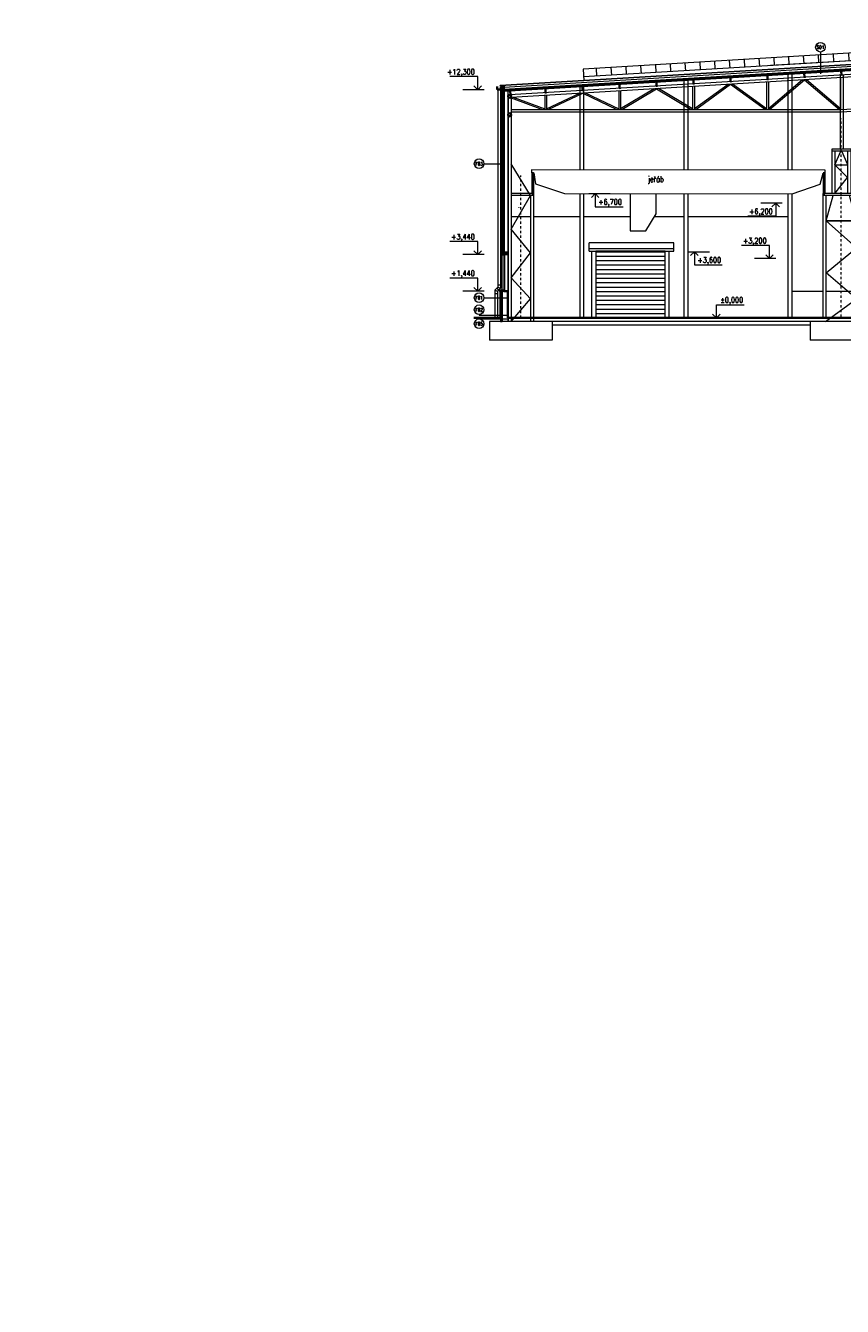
# Model space of a CAD drawing. Header units: millimetres. Extents: x -485339 to 350584, y -1189936 to 0.
# Tile 60 of 256: x -480997 to -436905, y -1050030 to -980873. Entities that reach past the tile are written whole.
import ezdxf
from ezdxf.enums import TextEntityAlignment as Align

# ---------------------------------------------------------------- set-up
doc = ezdxf.new("R2010")
doc.units = ezdxf.units.MM
doc.header["$LTSCALE"] = 10
for name, pattern in [('DASHDOT', [25.4, 12.7, -6.35, 0, -6.35]), ('DASHED', [19.05, 12.7, -6.35]), ('ČÁRKOVANÁ', [19.05, 12.7, -6.35])]:
    doc.linetypes.add(name, pattern=pattern)
for name, color, linetype, lineweight in [('N_dveře', 10, 'Continuous', 18), ('N_okna', 10, 'Continuous', 18), ('N_okna_konst_prof', 10, 'Continuous', 18), ('N_popis', 10, 'Continuous', 18), ('N_čáry_obrys', 10, 'Continuous', 35), ('N_čáry_obv.plášt', 212, 'Continuous', 18), ('N_čáry_obv.plášt_obrys', 212, 'Continuous', 35), ('N_čáry_plné', 10, 'Continuous', 18), ('N_čáry_pod', 10, 'ČÁRKOVANÁ', 18), ('St_kóty_výškové', 132, 'Continuous', 18), ('St_sloupy_opláštění_pohled', 25, 'ČÁRKOVANÁ', 18), ('St_čáry_obrys', 5, 'Continuous', 35), ('St_čáry_plné', 250, 'Continuous', 18), ('St_šrafy', 250, 'Continuous', 18)]:
    doc.layers.add(name, color=color, linetype=linetype, lineweight=lineweight)
doc.styles.add('ROMANS', font='romans.shx', dxfattribs={"width": 0.8})
doc.styles.get("Standard").update_dxf_attribs({"font": 'simplex.shx', "width": 0.8})
doc.linetypes.add('IZOLACE', pattern='A,0.0001,-0.1,[134,ltypeshp.shx,S=0.1,R=0,X=-0.1,Y=0],-0.2,[134,ltypeshp.shx,S=0.1,R=180,X=0.1,Y=0],-0.1', length=0.4001)
doc.linetypes.add('ZIGZAG', pattern='A,0.00254,-5.08,[131,ltypeshp.shx,S=5.08,R=0,X=-5.08,Y=0],-10.16,[131,ltypeshp.shx,S=5.08,R=180,X=5.08,Y=0],-5.08', length=20.32254)

# ---------------------------------------------------------------- blocks, each defined once
blk = doc.blocks.new('G$C17CABAA1')
at = {"layer": 'St_čáry_obrys', "color": 0}
for points in [[(-45, 0), (45, 0)], [(0, 0), (0, -180)], [(-45, -180), (45, -180)]]:
    blk.add_lwpolyline(points, dxfattribs=at)
blk = doc.blocks.new('G$C14EDF750')
at = {"layer": 'St_čáry_plné'}
for points in [[(-69, 13085), (-69, 9110)], [(-69, 13085), (-69, 9110)], [(-69, 13085), (-69, 9110)], [(101, 13085), (101, 9110)], [(101, 13085), (101, 9110)], [(101, 13085), (101, 9110)], [(-519, 9110), (-519, 6710)], [(511, 9110), (-519, 9110)], [(511, 9010), (-519, 9010)], [(-349, 9010), (-349, 6710)], [(-349, 8265), (-32, 9010)], [(349, 8265), (32, 9010)], [(341, 9010), (341, 6710)], [(511, 9110), (511, 6710)], [(-349, 6710), (341, 7588), (-349, 8265), (341, 8265)], [(985, 6710), (-985, 6710)], [(985, 6610), (-985, 6610)], [(-852, -200), (815, 1030), (-815, 2441), (815, 3780), (-815, 5235), (815, 5235), (443, 6610)], [(815, 5235), (-815, 5235), (-443, 6610)]]:
    blk.add_lwpolyline(points, dxfattribs=at)
at = {"layer": 'St_šrafy', "linetype": 'DASHDOT'}
blk.add_lwpolyline([(0, 0), (0, 61), (0, 10767)], dxfattribs=at)
at = {"layer": 'St_šrafy'}
for points in [[(-985, 0), (-985, 61), (-985, 6710)], [(-815, 0), (-815, 61), (-815, 6610)], [(815, 0), (815, 61), (815, 6610)], [(985, 0), (985, 61), (985, 6710)]]:
    blk.add_lwpolyline(points, dxfattribs=at)
blk = doc.blocks.new('G$CB422E4FE')
at = {"layer": 'St_čáry_obrys'}
for points in [[(50, 0), (-50, 0)], [(0, -1111), (0, 0)], [(50, -1111), (-50, -1111)]]:
    blk.add_lwpolyline(points, dxfattribs=at)
blk = doc.blocks.new('G$C72A7297D')
at = {"layer": 'N_dveře'}
h = blk.add_hatch(dxfattribs=at)
h.set_pattern_fill('ANSI31', color=256, scale=75, angle=135)
h.set_pattern_definition([(180, (247650, 972638.54), (-3e-14, -238.125), [])])
h.paths.add_polyline_path([(3950, 3600), (200, 3600), (200, 0), (3950, 0)])
blk.add_line((-150, 3750), (4425, 3750), dxfattribs=at)
at = {"layer": 'N_dveře', "linetype": 'Continuous'}
blk.add_line((-150, 3600), (4425, 3600), dxfattribs=at)
at = {"layer": 'N_dveře'}
for points in [[(4425, 3600), (4425, 4050), (-150, 4050)], [(-150, 3600), (-150, 4050)], [(0, 0), (0, 3600)], [(4150, 3600), (4150, 0)]]:
    blk.add_lwpolyline(points, dxfattribs=at)
blk.add_lwpolyline([(200, 0), (3950, 0), (3950, 3600), (200, 3600)], close=True, dxfattribs=at)
blk = doc.blocks.new('*U7323')
at = {"color": 0, "linetype": 'ByBlock', "lineweight": -2}
blk.add_line((3, 0), (-7, 0), dxfattribs=at)
for points in [[(0, 0), (0, 6.12), (0, 6.12), (-13, 6.12)], [(1.75, 1.75), (0, 0), (-1.75, 1.75)]]:
    blk.add_lwpolyline(points, dxfattribs=at)
at = {"color": 0, "linetype": 'ByBlock', "lineweight": -2, "style": 'ROMANS', "width": 0.8}
for tag, p in [('VYSKA', (-3.45, 9.63)), ('POPIS_001', (-12.5, 5.12))]:
    blk.add_attdef(tag, text='', height=2.5, dxfattribs=at).set_placement(p, align=Align.TOP_RIGHT)
blk = doc.blocks.new('*U7322')
at = {"color": 0, "linetype": 'ByBlock', "lineweight": -2}
blk.add_line((3, 0), (-7, 0), dxfattribs=at)
for points in [[(0, 0), (0, -6.12), (0, -6.12), (-13, -6.12)], [(1.75, -1.75), (0, 0), (-1.75, -1.75)]]:
    blk.add_lwpolyline(points, dxfattribs=at)
at = {"color": 0, "linetype": 'ByBlock', "lineweight": -2, "style": 'ROMANS', "width": 0.8}
for tag, p in [('VYSKA', (-3.45, -2.62)), ('POPIS_001', (-12.5, -7.13))]:
    blk.add_attdef(tag, text='', height=2.5, dxfattribs=at).set_placement(p, align=Align.TOP_RIGHT)
blk = doc.blocks.new('*U7324')
at = {"color": 0, "linetype": 'ByBlock', "lineweight": -2}
blk.add_line((-3, 0), (7, 0), dxfattribs=at)
for points in [[(0, 0), (0, 6.12), (0, 6.12), (13, 6.12)], [(-1.75, 1.75), (0, 0), (1.75, 1.75)]]:
    blk.add_lwpolyline(points, dxfattribs=at)
at = {"color": 0, "linetype": 'ByBlock', "lineweight": -2, "style": 'ROMANS', "width": 0.8}
blk.add_attdef('VYSKA', text='', height=2.5, dxfattribs=at).set_placement((12.5, 9.62), align=Align.TOP_RIGHT)
blk.add_attdef('POPIS_001', text='', height=2.5, dxfattribs=at).set_placement((12.5, 5.12), align=Align.TOP_LEFT)
blk = doc.blocks.new('G$C395F6FAC')
at = {"layer": 'N_okna'}
for points in [[(0, 0), (50, 0), (50, 2000), (0, 2000)], [(0, 1950), (50, 1950), (50, 2000), (0, 2000)], [(0, 0), (50, 0), (50, 50), (0, 50)], [(0, 0), (50, 0), (50, 0), (0, 0)]]:
    blk.add_lwpolyline(points, close=True, dxfattribs=at)
blk = doc.blocks.new('*U7326')
at = {"color": 0, "linetype": 'ByBlock', "lineweight": -2}
blk.add_line((3, 0), (-7, 0), dxfattribs=at)
for points in [[(0, 0), (0, -6.12), (0, -6.12), (-13, -6.12)], [(1.75, -1.75), (0, 0), (-1.75, -1.75)]]:
    blk.add_lwpolyline(points, dxfattribs=at)
at = {"color": 0, "linetype": 'ByBlock', "lineweight": -2, "style": 'ROMANS', "width": 0.8}
for tag, p in [('VYSKA', (-3.45, -2.62)), ('POPIS_001', (-12.5, -7.12))]:
    blk.add_attdef(tag, text='', height=2.5, dxfattribs=at).set_placement(p, align=Align.TOP_RIGHT)
blk = doc.blocks.new('*U7330')
at = {"color": 0, "linetype": 'ByBlock', "lineweight": -2}
blk.add_line((-3, 0), (7, 0), dxfattribs=at)
for points in [[(0, 0), (0, 6.12), (0, 6.12), (13, 6.12)], [(-1.75, 1.75), (0, 0), (1.75, 1.75)]]:
    blk.add_lwpolyline(points, dxfattribs=at)
at = {"color": 0, "linetype": 'ByBlock', "lineweight": -2, "style": 'ROMANS', "width": 0.8}
blk.add_attdef('VYSKA', text='', height=2.5, dxfattribs=at).set_placement((12.5, 9.63), align=Align.TOP_RIGHT)
blk.add_attdef('POPIS_001', text='', height=2.5, dxfattribs=at).set_placement((12.5, 5.13), align=Align.TOP_LEFT)
blk = doc.blocks.new('*U7331')
at = {"color": 0, "linetype": 'ByBlock', "lineweight": -2}
blk.add_line((-3, 0), (7, 0), dxfattribs=at)
for points in [[(-1.75, -1.75), (0, 0), (1.75, -1.75)], [(0, 0), (0, -6.12), (0, -6.12), (13, -6.12)]]:
    blk.add_lwpolyline(points, dxfattribs=at)
at = {"color": 0, "linetype": 'ByBlock', "lineweight": -2, "style": 'ROMANS', "width": 0.8}
blk.add_attdef('VYSKA', text='', height=2.5, dxfattribs=at).set_placement((12.5, -2.62), align=Align.TOP_RIGHT)
blk.add_attdef('POPIS_001', text='', height=2.5, dxfattribs=at).set_placement((12.5, -7.12), align=Align.TOP_LEFT)
blk = doc.blocks.new('G$C5891B03A')
at = {"layer": 'N_okna'}
for p, q in [((-10000, -182), (-25908, -1138)), ((-14018, -423), (-13993, -839))]:
    blk.add_line(p, q, dxfattribs=at)
for points in [[(0, 0), (-25883, -1552)], [(0, 419), (-10000, -182)], [(-6672, 18), (-6649, -400)], [(-5853, 67), (-5830, -350)], [(-5035, 117), (-5012, -301)], [(-4216, 166), (-4193, -252)], [(-3398, 215), (-3375, -203)], [(-2579, 264), (-2556, -154)], [(-1761, 313), (-1738, -104)], [(-942, 363), (-919, -55)], [(-124, 412), (-101, -6)], [(0, 419), (9946, -179)], [(0, 0), (9924, -597)], [(124, 412), (101, -6)], [(942, 363), (919, -55)], [(1761, 313), (1738, -104)], [(2579, 264), (2556, -154)], [(3398, 215), (3375, -203)], [(4216, 166), (4193, -252)], [(5035, 117), (5012, -301)], [(5853, 67), (5830, -350)], [(6672, 18), (6649, -400)], [(-18011, -663), (-17986, -1078)], [(-17212, -615), (-17187, -1030)], [(-16414, -567), (-16389, -983)], [(-9924, -594), (-15792, -947)], [(-15615, -519), (-15590, -935)], [(-14817, -471), (-14792, -887)], [(-13220, -375), (-13198, -767)], [(-12401, -326), (-12379, -727)], [(-11583, -277), (-11561, -677)], [(-10764, -228), (-10742, -637)], [(-9946, -179), (-9913, -794)], [(-9127, -129), (-9104, -547)], [(-8309, -80), (-8286, -498)], [(-7490, -31), (-7467, -449)], [(7490, -31), (7467, -449)], [(8309, -80), (8286, -498)], [(9127, -129), (9104, -547)], [(9946, -179), (9916, -743)], [(9946, -179), (9923, -596)], [(-25908, -1138), (-25871, -1753)], [(-25198, -1095), (-25173, -1510)], [(-24399, -1047), (-24374, -1462)], [(-23601, -999), (-23576, -1414)], [(-22802, -951), (-22777, -1366)], [(-22004, -903), (-21979, -1318)], [(-21205, -855), (-21180, -1270)], [(-20407, -807), (-20382, -1222)], [(-19608, -759), (-19583, -1174)], [(-18809, -711), (-18785, -1126)]]:
    blk.add_lwpolyline(points, dxfattribs=at)

msp = doc.modelspace()

# ---------------------------------------------------------------- hatches: boundary and pattern name
at = {"layer": 'N_čáry_obv.plášt'}
h = msp.add_hatch(dxfattribs=at)
h.set_pattern_fill('HONEY', color=256, scale=20)
h.set_pattern_definition([(0, (0, -24016.95), (95.25, 54.992613), [63.5, -127]), (120, (0, -24016.95), (-95.2499998, 54.9926133), [63.5, -127]), (60, (0, -24016.95), (2e-07, 109.9852262), [-127, 63.5])])
h.paths.add_polyline_path([(-455272.8, -996655.5), (-455272.8, -996355.5), (-455322.8, -996355.5), (-455352.8, -996355.5), (-455352.8, -996655.5), (-455352.8, -996855.5), (-455272.8, -996855.5)])

# ---------------------------------------------------------------- linework, layer by layer
at = {"layer": 'N_okna_konst_prof', "lineweight": 35}
msp.add_lwpolyline([(-455182.8, -993215.5), (-454972.8, -993215.5), (-454972.8, -993115.5), (-455182.8, -993115.5)], close=True, dxfattribs=at)
at = {"layer": 'N_okna_konst_prof'}
for points in [[(-455182.8, -993115.5), (-454972.8, -993215.5)], [(-454972.8, -993115.5), (-455182.8, -993215.5)]]:
    msp.add_lwpolyline(points, dxfattribs=at)
at = {"layer": 'N_popis'}
for points in [[(-438088.6, -982298.4), (-438088.6, -983482.4)], [(-456255.6, -988329.9), (-455182.4, -988330)], [(-456255.6, -995565.6), (-454972.8, -995565.6)], [(-456515.5, -996475.5), (-456515.5, -996499.3), (-454972.8, -996499.3)], [(-456532.4, -996712.6), (-454972.8, -996712.6)]]:
    msp.add_lwpolyline(points, dxfattribs=at)
at = {"layer": 'N_popis', "ltscale": 2}
msp.add_lwpolyline([(-455377.7, -984130.3), (-455377.7, -984110.3)], dxfattribs=at)
at = {"layer": 'N_popis'}
for centre in [(-438088.6, -982038.5), (-456515.5, -988329.9), (-456515.5, -995565.6), (-456515.5, -996215.6), (-456515.5, -996972)]:
    msp.add_circle(centre, 259.9, dxfattribs=at)
at = {"layer": 'N_čáry_obrys'}
msp.add_line((-455352.8, -996655.5), (-455352.8, -995178.8), dxfattribs=at)
for points in [[(-424993.9, -982574.3), (-455182, -984389)], [(-455338.9, -984166.4), (-455338.9, -984316.4), (-455538.9, -984316.4), (-455538.9, -984166.4)], [(-455186.8, -995147.9), (-455186.8, -995178.8), (-455378.7, -995178.8), (-455392.9, -995222.4), (-455370.8, -995209.4)]]:
    msp.add_lwpolyline(points, dxfattribs=at)
at = {"layer": 'N_čáry_obv.plášt', "linetype": 'IZOLACE', "ltscale": 8}
msp.add_line((-455312.8, -996355.5), (-455312.8, -995215.5), dxfattribs=at)
at = {"layer": 'N_čáry_obv.plášt', "linetype": 'ZIGZAG', "ltscale": 0.8}
msp.add_lwpolyline([(-455232.8, -984121.6), (-455232.8, -993240.5)], dxfattribs=at)
at = {"layer": 'N_čáry_obv.plášt'}
for points in [[(-455282.8, -993240.5), (-455282.8, -995208.8)], [(-455272.8, -995215.5), (-455352.8, -995215.5)]]:
    msp.add_lwpolyline(points, dxfattribs=at)
at = {"layer": 'N_čáry_obv.plášt', "linetype": 'IZOLACE', "ltscale": 3}
msp.add_lwpolyline([(-455182.8, -995197.4), (-455352.8, -995197.4)], dxfattribs=at)
at = {"layer": 'N_čáry_obv.plášt'}
msp.add_lwpolyline([(-455272.8, -996855.5), (-455272.8, -996655.5), (-455272.8, -996355.5), (-455322.8, -996355.5), (-455352.8, -996355.5), (-455352.8, -996655.5), (-455352.8, -996855.5)], close=True, dxfattribs=at)
at = {"layer": 'N_čáry_obv.plášt_obrys', "ltscale": 10}
msp.add_line((-455282.8, -993240.5), (-455182.8, -993240.5), dxfattribs=at)
for points in [[(-455282.8, -984124.6), (-455282.8, -993240.5)], [(-455182, -984118.5), (-455182.8, -993240.5)]]:
    msp.add_lwpolyline(points, dxfattribs=at)
at = {"layer": 'N_čáry_plné'}
for points in [[(-424993.9, -982283.8), (-455377.7, -984110.3)], [(-424993.9, -982303.8), (-455377.7, -984130.3)], [(-424995, -982624.5), (-455182.1, -984439.1)], [(-424993.9, -982514.2), (-455182, -984328.9)], [(-424993.9, -982544.3), (-455182, -984359)], [(-424993.9, -982569.3), (-455182, -984384)], [(-455506, -984316.4), (-455506, -994988.8), (-455670.9, -995151.3), (-455670.9, -996655.5)], [(-455356, -984316.4), (-455356, -995051.6), (-455520.9, -995214.1), (-455520.9, -996655.5)], [(-455670.9, -995151.3), (-455520.9, -995214.1)], [(-455566.1, -995048.1), (-455460.8, -995154.9)], [(-455506, -994869), (-455356, -994869)], [(-455506, -994988.8), (-455356, -995051.6)], [(-455520.9, -995347.7), (-455670.9, -995347.7)], [(-455352.8, -996355.5), (-455272.8, -996355.5)], [(-455352.8, -996655.5), (-455352.8, -996855.5)]]:
    msp.add_lwpolyline(points, dxfattribs=at)
at = {"layer": 'N_čáry_plné', "linetype": 'IZOLACE', "ltscale": 22}
msp.add_lwpolyline([(-424993.9, -982404), (-455182, -984218.7)], dxfattribs=at)
at = {"layer": 'N_čáry_pod', "linetype": 'DASHED', "ltscale": 0.2, "const_width": 5}
msp.add_lwpolyline([(-480994, -929890.9), (286897.8, -929890.9), (286897.8, -1189933.9), (-480994, -1189933.9)], close=True, dxfattribs=at)
at = {"layer": 'N_čáry_pod', "const_width": 10}
msp.add_lwpolyline([(-424993.9, -982293.8), (-455377.7, -984120.3)], dxfattribs=at)
at = {"layer": 'St_sloupy_opláštění_pohled', "linetype": 'Continuous'}
for points in [[(-445462.8, -983791.7), (-445462.8, -988655.5)], [(-445252.8, -983779.1), (-445252.8, -988655.5)], [(-439842.8, -983453.9), (-439842.8, -988655.5)], [(-439632.8, -983441.3), (-439632.8, -988655.5)], [(-454972.8, -984426.5), (-454972.8, -996655.5)], [(-451082.8, -984129.6), (-451082.8, -988655.5)], [(-450872.8, -984117), (-450872.8, -988655.5)], [(-451082.8, -989946.6), (-451082.8, -996655.5)], [(-450872.8, -989946.9), (-450872.8, -996655.5)], [(-445462.8, -989954), (-445462.8, -996655.5)], [(-445252.8, -989954.3), (-445252.8, -996655.5)], [(-439842.8, -989961.4), (-439842.8, -996655.5)], [(-439632.8, -989961.7), (-439632.8, -996655.5)]]:
    msp.add_lwpolyline(points, dxfattribs=at)
at = {"layer": 'St_čáry_obrys'}
for p, q in [((-455182.8, -995215.5), (-454972.8, -995215.5)), ((-454972.8, -995215.5), (-454972.8, -996655.5))]:
    msp.add_line(p, q, dxfattribs=at)
for points in [[(-455352.8, -996655.5), (-456805.2, -996655.5)], [(-408735.1, -996655.5), (-454972.8, -996655.5)]]:
    msp.add_lwpolyline(points, dxfattribs=at)
for centre in [(-454862.8, -984687.7), (-454862.8, -985687.7)]:
    msp.add_circle(centre, 85, dxfattribs=at)
at = {"layer": 'St_čáry_plné'}
msp.add_line((-455272.8, -996655.5), (-455272.8, -995215.5), dxfattribs=at)
for points in [[(-454872.7, -984600.8), (-424994.6, -982804.5)], [(-454793.1, -984736.3), (-424994.2, -982944.7)], [(-444887.6, -985353.3), (-443065.5, -984031.2)], [(-444819.5, -985402.7), (-442937, -984036.8)], [(-442937, -984036.8), (-441062.7, -985402.7)], [(-442828.5, -984017), (-440994.8, -985353.2)], [(-440994.8, -983906.8), (-440994.8, -985402.7)], [(-440894.8, -985350.2), (-439064.8, -983790.7)], [(-440894.8, -983900.8), (-440894.8, -985402.7)], [(-440833.1, -985402.7), (-438948.4, -983796.6)], [(-438948.4, -983796.6), (-437063.7, -985402.7)], [(-438847.4, -983777.6), (-437002, -985350.2)], [(-437032.2, -983570.9), (-437032.2, -987545.5)], [(-437032.2, -983570.9), (-437032.2, -987545.5)], [(-437032.2, -983570.9), (-437032.2, -987545.5)], [(-437002, -983666.8), (-437002, -985402.7)], [(-454972.8, -984571.7), (-454972.8, -996855.5)], [(-454947.8, -984571.7), (-454947.8, -996855.5)], [(-454777.8, -984687.7), (-454777.8, -996855.5)], [(-454777.8, -984778), (-453088.5, -985402.7)], [(-454678.6, -984729.4), (-452973.2, -985360.1)], [(-452973.2, -984483.6), (-452973.2, -984486.6)], [(-452973.2, -984626.9), (-452973.2, -985402.7)], [(-452873.2, -985358.5), (-451084, -984513.3)], [(-452873.2, -984620.9), (-452873.2, -985402.7)], [(-452779.5, -985402.7), (-450920.3, -984524.5)], [(-450920.3, -984524.5), (-449073.5, -985402.7)], [(-450794.2, -984495.9), (-448980.4, -985358.4)], [(-448980.4, -984386.8), (-448980.4, -985402.7)], [(-448880.4, -985356.1), (-447070.5, -984272)], [(-448880.4, -984380.8), (-448880.4, -985402.7)], [(-448802.6, -985402.7), (-446934, -984283.5)], [(-446934, -984283.5), (-445065.5, -985402.7)], [(-446822.4, -984257.1), (-444987.6, -985356.1)], [(-444987.6, -984146.9), (-444987.6, -985402.7)], [(-444887.6, -984140.9), (-444887.6, -985402.7)], [(-436962.8, -985402.7), (-424948.9, -984680.4)], [(-454777.8, -985402.7), (-436962.8, -985402.7)], [(-436962.8, -985522.9), (-424949.1, -984800.6)], [(-454777.8, -985522.7), (-436962.8, -985522.7)], [(-454777.8, -996855.5), (-453747.8, -995625), (-454777.8, -994497.1), (-453747.8, -993149), (-454777.8, -991872.2), (-453747.8, -990045.5), (-454777.8, -988332.4)], [(-453677.8, -988833.8), (-453677.8, -989945.5)], [(-453577.8, -988833.8), (-453577.8, -989945.5)], [(-437947.8, -988833.8), (-437947.8, -989945.5)], [(-437847.8, -988833.8), (-437847.8, -989945.5)], [(-453577.8, -989945.5), (-454777.8, -989945.5)], [(-453577.8, -990045.5), (-454777.8, -990045.5)], [(-453747.8, -990045.5), (-453747.8, -996855.5)], [(-453577.8, -989945.5), (-453577.8, -996855.5)], [(-448363.7, -989945.5), (-448363.7, -991945.5), (-447515.8, -991945.5), (-446951.3, -991044.7), (-446951.3, -989945.5)], [(-454362.4, -990694.5), (-454362.4, -990715.1), (-454362.4, -990694.5)], [(-439842.8, -991195.5), (-439842.8, -996655.5)], [(-455272.8, -995215.5), (-455272.8, -996855.5)], [(-454972.8, -995215.5), (-454972.8, -996855.5)], [(-439632.8, -995215.5), (-437947.8, -995215.5)], [(-437777.8, -995215.5), (-436147.8, -995215.5)], [(-408735.1, -996855.5), (-455947.8, -996855.5)], [(-438647.8, -997055.5), (-452577.8, -997055.5)], [(-452577.8, -997855.5), (-455947.8, -997855.5)], [(-435277.8, -997855.5), (-438647.8, -997855.5)]]:
    msp.add_lwpolyline(points, dxfattribs=at)
msp.add_lwpolyline([(-439609.2, -989961.7), (-438099.9, -989425.9), (-437947.8, -988833.8), (-437830.2, -988833.8), (-437830.2, -988671.7), (-453678.5, -988655.5), (-453678.5, -988817.6), (-453560.8, -988817.6), (-453478.2, -989410.1), (-451899.5, -989945.5)], close=True, dxfattribs=at)
at = {"layer": 'St_šrafy', "linetype": 'DASHDOT'}
msp.add_lwpolyline([(-454262.8, -996655.5), (-454262.8, -988967.7)], dxfattribs=at)
at = {"layer": 'St_šrafy'}
for points in [[(-453747.8, -991195.5), (-454777.8, -991195.5)], [(-451082.8, -991195.5), (-453577.8, -991195.5)], [(-453266.8, -991195.5), (-453577.8, -991195.5)], [(-448363.7, -991195.5), (-450872.8, -991195.5)], [(-445462.8, -991195.5), (-447045.8, -991195.5)], [(-439842.8, -991195.5), (-445252.8, -991195.5)], [(-455272.8, -995215.5), (-454972.8, -995215.5)], [(-455947.8, -996855.5), (-455947.8, -997855.5)], [(-452577.8, -996855.5), (-452577.8, -997855.5)], [(-438647.8, -996855.5), (-438647.8, -997855.5)]]:
    msp.add_lwpolyline(points, dxfattribs=at)

# ---------------------------------------------------------------- block references
at = {"layer": 'N_dveře'}
msp.add_blockref('G$C72A7297D', (-450422.8, -996655.5), dxfattribs=at)
at = {"layer": 'N_okna'}
msp.add_blockref('G$C395F6FAC', (-455182.8, -995215.5), dxfattribs=at)
at = {"layer": 'N_popis', "ltscale": 2}
msp.add_blockref('G$C5891B03A', (-424996.8, -982086.5), dxfattribs=at)
at = {"layer": 'St_kóty_výškové'}
ref = msp.add_blockref('*U7324', (-456588.5, -984334.1), dxfattribs=dict(at, xscale=-115.8301158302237, yscale=115.8301158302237, zscale=115.8301158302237))
ref.add_attrib('VYSKA', '+12,300', dxfattribs={"layer": '0', "color": 0, "linetype": 'ByBlock', "lineweight": -2, "height": 289.58, "style": 'ROMANS', "width": 0.8}).set_placement((-456745.6, -983219.2), align=Align.TOP_RIGHT)
ref = msp.add_blockref('*U7322', (-450253.2, -989945.5), dxfattribs=dict(at, xscale=-115.8301158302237, yscale=115.8301158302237, zscale=115.8301158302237))
ref.add_attrib('VYSKA', '+6,700', dxfattribs={"layer": '0', "color": 0, "linetype": 'ByBlock', "lineweight": -2, "height": 289.58, "style": 'ROMANS', "width": 0.8}).set_placement((-448805.4, -990249.5), align=Align.TOP_RIGHT)
ref = msp.add_blockref('*U7331', (-440504.8, -990455.5), dxfattribs=dict(at, xscale=-115.8301158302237, yscale=115.8301158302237, zscale=115.8301158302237))
ref.add_attrib('VYSKA', '+6,200', dxfattribs={"layer": '0', "color": 0, "linetype": 'ByBlock', "lineweight": -2, "height": 289.58, "style": 'ROMANS', "width": 0.8}).set_placement((-440662, -990759.5), align=Align.TOP_RIGHT)
ref = msp.add_blockref('*U7324', (-456588.5, -993240.5), dxfattribs=dict(at, xscale=-115.8301158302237, yscale=115.8301158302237, zscale=115.8301158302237))
ref.add_attrib('VYSKA', '+3,440', dxfattribs={"layer": '0', "color": 0, "linetype": 'ByBlock', "lineweight": -2, "height": 289.58, "style": 'ROMANS', "width": 0.8}).set_placement((-456745.6, -992125.6), align=Align.TOP_RIGHT)
ref = msp.add_blockref('*U7330', (-440837.6, -993455.5), dxfattribs=dict(at, xscale=-115.8301158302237, yscale=115.8301158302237, zscale=115.8301158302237))
ref.add_attrib('VYSKA', '+3,200', dxfattribs={"layer": '0', "color": 0, "linetype": 'ByBlock', "lineweight": -2, "height": 289.58, "style": 'ROMANS', "width": 0.8}).set_placement((-440994.7, -992340.6), align=Align.TOP_RIGHT)
ref = msp.add_blockref('*U7326', (-444895.3, -993080.5), dxfattribs=dict(at, xscale=-115.8301158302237, yscale=115.8301158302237, zscale=115.8301158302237))
ref.add_attrib('VYSKA', '+3,600', dxfattribs={"layer": '0', "color": 0, "linetype": 'ByBlock', "lineweight": -2, "height": 289.58, "style": 'ROMANS', "width": 0.8}).set_placement((-443447.5, -993384.5), align=Align.TOP_RIGHT)
ref = msp.add_blockref('*U7324', (-456588.5, -995215.5), dxfattribs=dict(at, xscale=-115.8301158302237, yscale=115.8301158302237, zscale=115.8301158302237))
ref.add_attrib('VYSKA', '+1,440', dxfattribs={"layer": '0', "color": 0, "linetype": 'ByBlock', "lineweight": -2, "height": 289.58, "style": 'ROMANS', "width": 0.8}).set_placement((-456745.6, -994100.6), align=Align.TOP_RIGHT)
ref = msp.add_blockref('*U7323', (-443705.8, -996655.5), dxfattribs=dict(at, xscale=-115.8301158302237, yscale=115.8301158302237, zscale=115.8301158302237))
ref.add_attrib('VYSKA', '%%P0,000', dxfattribs={"layer": '0', "color": 0, "linetype": 'ByBlock', "lineweight": -2, "height": 289.58, "style": 'ROMANS', "width": 0.8}).set_placement((-442258, -995540.6), align=Align.TOP_RIGHT)
at = {"layer": 'St_čáry_obrys', "rotation": 3.440080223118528}
for p in [(-436962.8, -983343.9), (-448941.2, -984064), (-446944.8, -983943.9), (-444948.4, -983823.9), (-442952, -983703.9), (-440955.6, -983583.9), (-438959.2, -983463.9), (-454838.6, -984418.5), (-452934, -984304), (-450937.6, -984184)]:
    msp.add_blockref('G$C17CABAA1', p, dxfattribs=at)
at = {"layer": 'St_čáry_obrys'}
for p in [(-453627.8, -988833.8), (-437897.8, -988833.8)]:
    msp.add_blockref('G$CB422E4FE', p, dxfattribs=at)
at = {"layer": 'St_čáry_plné'}
msp.add_blockref('G$C14EDF750', (-436962.8, -996655.5), dxfattribs=at)

# ---------------------------------------------------------------- texts
at = {"layer": 'N_popis', "width": 0.8}
for s, p in [('S01', (-438088.6, -982038.5)), ('F03', (-456515.5, -988329.9)), ('F01', (-456515.5, -995565.6)), ('F02', (-456515.5, -996215.6)), ('F05', (-456515.5, -996972))]:
    msp.add_text(s, height=180, dxfattribs=at).set_placement(p, align=Align.MIDDLE_CENTER)
at = {"layer": 'St_čáry_plné', "width": 0.8}
msp.add_text('jeřáb', height=316.68, dxfattribs=at).set_placement((-447405, -989318.4))

doc.saveas('drawing.dxf')
